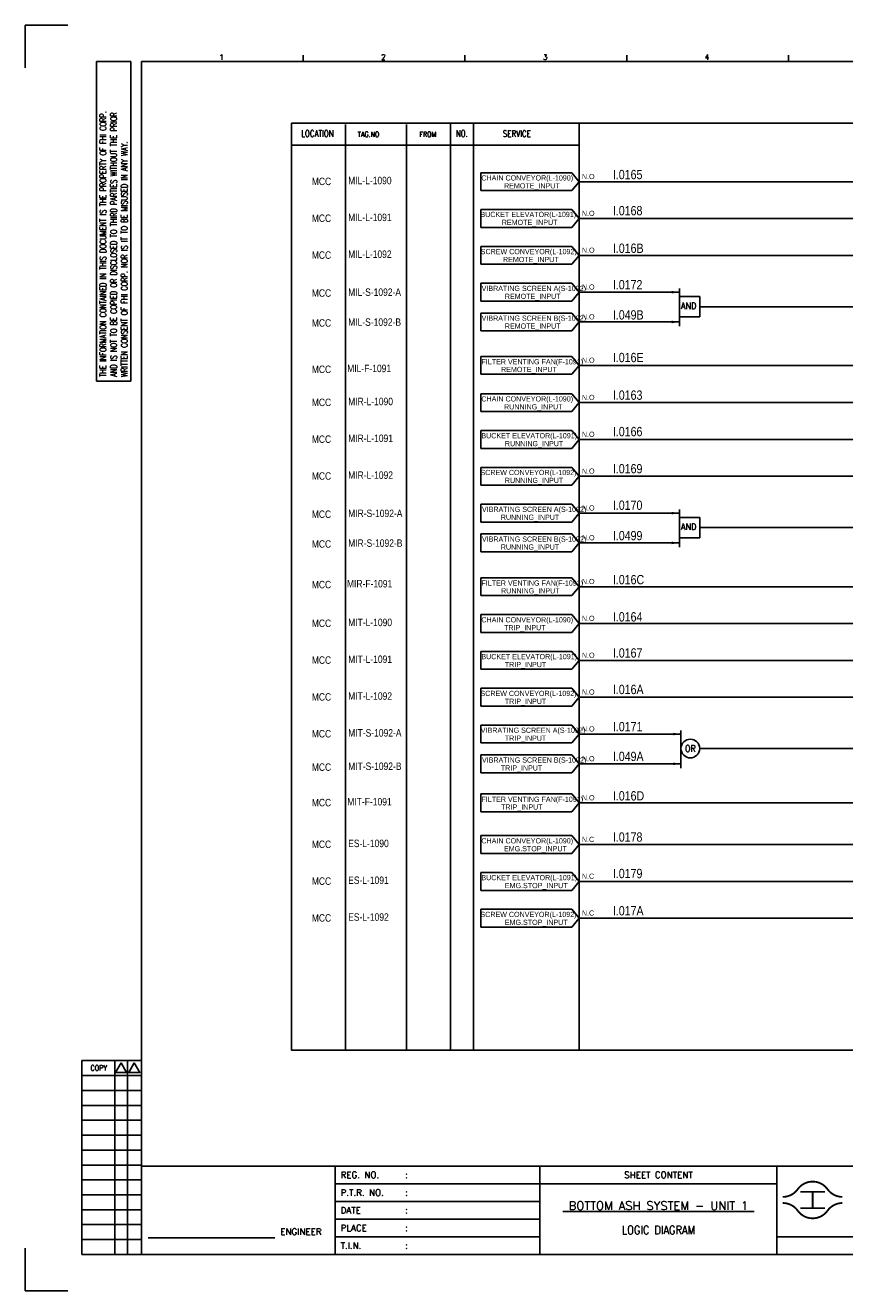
# Model space of a CAD drawing. Extents: x 2608 to 3574, y -666 to 16.
# Tile 1 of 3: x 2608 to 3050, y -666 to 16. Entities that reach past the tile are written whole.
import ezdxf
from ezdxf.enums import TextEntityAlignment as Align
from ezdxf.lldxf.tags import DXFTag

# ---------------------------------------------------------------- set-up
doc = ezdxf.new("R2010")
doc.units = 0
doc.header["$MEASUREMENT"] = 0
for name, color, linetype in [('CON', 4, 'Continuous'), ('DCS', 7, 'Continuous'), ('DIM', 3, 'Continuous'), ('HID', 2, 'HIDDEN'), ('TEXT', 7, 'Continuous'), ('圖框CON', 4, 'Continuous'), ('圖框DIM', 3, 'Continuous'), ('框線', 6, 'Continuous')]:
    doc.layers.add(name, color=color, linetype=linetype)
doc.styles.add('DAYUKP', font='complex', dxfattribs={"bigfont": 'DAYUKP.SHX'})
doc.styles.add('E4', font='simplex.shx', dxfattribs={"height": 4})
doc.styles.add('ROMANS', font='romans', dxfattribs={"width": 0.8})
doc.styles.add('style3', font='ARIALN.TTF')
tags = doc.linetypes.add('HIDDEN', pattern=[4, 1.5, -1, 1.5]).pattern_tags.tags
tags[8:9] = [DXFTag(74, 4), DXFTag(75, 0), DXFTag(340, '0'), DXFTag(46, 1.0), DXFTag(50, 0.0), DXFTag(44, 0.0), DXFTag(45, 0.0)]
tags[6:7] = [DXFTag(74, 4), DXFTag(75, 0), DXFTag(340, '0'), DXFTag(46, 1.0), DXFTag(50, 0.0), DXFTag(44, 0.0), DXFTag(45, 0.0)]
tags[4:5] = [DXFTag(74, 4), DXFTag(75, 0), DXFTag(340, '0'), DXFTag(46, 1.0), DXFTag(50, 0.0), DXFTag(44, 0.0), DXFTag(45, 0.0)]

# ---------------------------------------------------------------- blocks, each defined once
blk = doc.blocks.new('Sht_Cont_T3')
at = {"layer": 'TEXT', "color": 3, "linetype": 'Continuous', "style": 'E4'}
for tag, p in [('$SHT_CONT_L1$', (55.63, 24.91)), ('$SHT_CONT_L2$', (55.63, 16.61)), ('$SHT_CONT_L3$', (55.63, 8.3))]:
    blk.add_attdef(tag, text='', height=4, dxfattribs=at).set_placement(p, align=Align.MIDDLE)
blk = doc.blocks.new('LEADER')
at = {"layer": 'CON'}
blk.add_solid([(0.85, -0.57), (0.85, -1.57), (3.85, -1.07)], dxfattribs=at)
blk = doc.blocks.new('1')
at = {"ltscale": 500, "const_width": 0.99}
blk.add_lwpolyline([(1686.83, 57.65, -0.241531), (1678.79, 61.78, 0.512989), (1662.7, 61.78, -0.241531), (1654.66, 57.65, -0.241531)], format="xyb", dxfattribs=at)
at = {"const_width": 0.99}
blk.add_lwpolyline([(1686.83, 54.35, 0.241531), (1678.79, 50.22, -0.512989), (1662.7, 50.22, 0.241531), (1654.66, 54.35, 0.241531)], format="xyb", dxfattribs=at)
at = {"ltscale": 500, "const_width": 0.99}
for points in [[(1664.14, 60.4), (1677.35, 60.4)], [(1670.74, 60.4), (1670.74, 51.6)], [(1664.14, 51.6), (1677.35, 51.6)]]:
    blk.add_lwpolyline(points, dxfattribs=at)
at = {"layer": 'CON'}
for points in [[(1523.67, 26.6), (1523.67, 74.29)], [(1651.45, 26.6), (1651.45, 74.29)]]:
    blk.add_lwpolyline(points, dxfattribs=at)
at = {"layer": 'CON', "ltscale": 500}
for points in [[(1523.67, 64.75), (1413.11, 64.75)], [(1651.45, 64.75), (1523.67, 64.75)], [(1523.67, 55.22), (1413.11, 55.22)], [(1523.67, 45.69), (1413.11, 45.69)], [(1523.67, 36.15), (1413.11, 36.15)]]:
    blk.add_lwpolyline(points, dxfattribs=at)
at = {"layer": 'Defpoints'}
for points in [[(1268.99, 689.33), (1246.02, 689.33), (1246.02, 666.36)], [(1268.99, 7.08), (1246.02, 7.08), (1246.02, 30.05)]]:
    blk.add_lwpolyline(points, dxfattribs=at)
at = {"layer": 'DIM'}
for p, q in [((1276.46, 131.12), (1276.46, 26.6)), ((1276.46, 131.12), (1308.62, 131.12)), ((1294.26, 26.6), (1294.26, 131.12)), ((1301.15, 26.6), (1301.15, 131.12)), ((1276.46, 123.08), (1308.62, 123.08)), ((1276.46, 115.04), (1308.62, 115.04)), ((1276.46, 107), (1308.62, 107)), ((1276.46, 98.96), (1308.62, 98.96)), ((1276.46, 90.92), (1308.62, 90.92)), ((1276.46, 82.88), (1308.62, 82.88)), ((1276.46, 74.84), (1308.62, 74.84)), ((1276.46, 66.8), (1308.62, 66.8)), ((1276.46, 58.76), (1308.62, 58.76)), ((1276.46, 50.72), (1308.62, 50.72)), ((1276.46, 42.68), (1308.62, 42.68)), ((1276.46, 34.64), (1308.62, 34.64)), ((1276.46, 26.6), (1308.62, 26.6))]:
    blk.add_line(p, q, dxfattribs=at)
for points in [[(1297.7, 129.98), (1294.72, 124.81), (1300.69, 124.81)], [(1304.83, 129.98), (1301.84, 124.81), (1307.81, 124.81)]]:
    blk.add_lwpolyline(points, close=True, dxfattribs=at)
at = {"layer": '圖框CON'}
for p, q in [((1284.5, 669.81), (1302.87, 669.81)), ((1284.5, 497.52), (1284.5, 669.81)), ((1302.87, 497.52), (1302.87, 669.81)), ((1395.91, 669.85), (1395.91, 673.29)), ((1483.2, 669.85), (1483.2, 673.29)), ((1570.49, 669.85), (1570.49, 673.29)), ((1657.78, 669.85), (1657.78, 673.29)), ((1284.5, 497.52), (1302.87, 497.52))]:
    blk.add_line(p, q, dxfattribs=at)
for points in [[(1413.11, 26.6), (1413.11, 74.29)], [(1828.89, 36.15), (1802.67, 36.15), (1651.45, 36.15)]]:
    blk.add_lwpolyline(points, dxfattribs=at)
at = {"layer": '圖框DIM'}
blk.add_line((1312.36, 35.55), (1380.65, 35.55), dxfattribs=at)
at = {"layer": '框線'}
for p, q in [((1308.62, 669.81), (1308.62, 26.6)), ((2181.53, 669.81), (1308.62, 669.81)), ((2181.53, 74.29), (1308.62, 74.29)), ((2181.53, 26.6), (1308.62, 26.6))]:
    blk.add_line(p, q, dxfattribs=at)
at = {"style": 'DAYUKP'}
for s, p in [('1', (1350.64, 670.78)), ('2', (1437.93, 670.78)), ('3', (1525.22, 670.78)), ('4', (1612.51, 670.78))]:
    blk.add_text(s, height=2.87, dxfattribs=at).set_placement(p)
at = {"layer": 'DIM', "style": 'ROMANS', "width": 0.75}
for s, p in [('THE INFORMATION CONTAINED IN THIS DOCUMENT IS THE PROPERTY OF FHI CORP.', (1287.94, 499.82)), ('AND IS NOT TO BE COPIED OR DISCLOSED TO THIRD PARTIES WITHOUT THE PRIOR', (1293.68, 499.82)), ('WRITTEN CONSENT OF FHI CORP. NOR IS IT TO BE MISUSED IN ANY WAY.', (1299.43, 499.82))]:
    blk.add_text(s, height=3.4457, rotation=90, dxfattribs=at).set_placement(p, align=Align.MIDDLE_LEFT)
at = {"layer": 'DIM', "style": 'ROMANS', "width": 0.8}
blk.add_text('COPY', height=2.871, dxfattribs=at).set_placement((1285.64, 127.16), align=Align.MIDDLE)
at = {"layer": 'HID', "ltscale": 500, "style": 'ROMANS'}
for s, height, p in [('REG. NO.', 3.446, (1416.1, 69.52)), (':', 3.45, (1450.9, 69.52)), ('P.T.R. NO.', 3.446, (1416.1, 59.99)), (':', 3.45, (1450.9, 59.99)), ('DATE', 3.446, (1416.1, 50.45)), (':', 3.45, (1450.9, 50.45)), ('PLACE', 3.446, (1416.1, 40.92)), (':', 3.45, (1450.9, 40.92)), ('T.I.N.', 3.446, (1416.1, 31.37)), (':', 3.45, (1450.9, 31.39))]:
    blk.add_text(s, height=height, dxfattribs=at).set_placement(p, align=Align.MIDDLE_LEFT)
blk.add_text('SHEET CONTENT', height=3.4457, dxfattribs=at).set_placement((1587.56, 69.52), align=Align.MIDDLE)
at = {"layer": 'HID', "style": 'ROMANS'}
blk.add_text('ENGINEER', height=3.446, dxfattribs=at).set_placement((1394.71, 37.18), align=Align.CENTER)

msp = doc.modelspace()

# ---------------------------------------------------------------- linework, layer by layer
at = {"layer": 'CON', "color": 6}
for p, q in [((2902.89, -63.65), (2853.76, -63.65)), ((2853.76, -63.65), (2853.76, -73.29)), ((2906.79, -68.47), (2902.89, -63.65)), ((2853.76, -73.29), (2902.89, -73.29)), ((2906.79, -68.47), (2902.89, -73.29)), ((2902.89, -83.52), (2853.76, -83.52)), ((2853.76, -83.52), (2853.76, -93.15)), ((2906.79, -88.34), (2902.89, -83.52)), ((2906.79, -88.34), (2902.89, -93.15)), ((2853.76, -93.15), (2902.89, -93.15)), ((2902.89, -103.37), (2853.76, -103.37)), ((2853.76, -103.37), (2853.76, -113.01)), ((2906.79, -108.19), (2902.89, -103.37)), ((2906.79, -108.19), (2902.89, -113.01)), ((2853.76, -113.01), (2902.89, -113.01)), ((2902.89, -123.23), (2853.76, -123.23)), ((2853.76, -123.23), (2853.76, -132.86)), ((2906.79, -128.04), (2902.89, -123.23)), ((2906.79, -128.04), (2902.89, -132.86)), ((2961, -126.14), (2961, -146.37)), ((2853.76, -132.86), (2902.89, -132.86)), ((2971.86, -130.38), (2961, -130.38)), ((2961, -141.34), (2961, -130.38)), ((2971.86, -141.34), (2971.86, -130.38)), ((2853.76, -139.28), (2853.76, -148.91)), ((2902.89, -139.28), (2853.76, -139.28)), ((2906.79, -144.09), (2902.89, -139.28)), ((2971.86, -141.34), (2961, -141.34)), ((2853.76, -148.91), (2902.89, -148.91)), ((2906.79, -144.09), (2902.89, -148.91)), ((2902.89, -162.68), (2853.76, -162.68)), ((2853.76, -162.68), (2853.76, -172.31)), ((2906.79, -167.5), (2902.89, -162.68)), ((2906.79, -167.5), (2902.89, -172.31)), ((2853.76, -172.31), (2902.89, -172.31)), ((2902.89, -182.78), (2853.76, -182.78)), ((2853.76, -182.78), (2853.76, -192.42)), ((2906.79, -187.6), (2902.89, -182.78)), ((2906.79, -187.6), (2902.89, -192.42)), ((2853.76, -192.42), (2902.89, -192.42)), ((2902.89, -202.64), (2853.76, -202.64)), ((2853.76, -202.64), (2853.76, -212.27)), ((2906.79, -207.45), (2902.89, -202.64)), ((2906.79, -207.45), (2902.89, -212.27)), ((2853.76, -212.27), (2902.89, -212.27)), ((2902.89, -222.49), (2853.76, -222.49)), ((2853.76, -222.49), (2853.76, -232.12)), ((2906.79, -227.3), (2902.89, -222.49)), ((2906.79, -227.3), (2902.89, -232.12)), ((2853.76, -232.12), (2902.89, -232.12)), ((2902.89, -242.34), (2853.76, -242.34)), ((2853.76, -242.34), (2853.76, -251.97)), ((2906.79, -247.16), (2902.89, -242.34)), ((2961, -245.26), (2961, -265.49)), ((2853.76, -251.97), (2902.89, -251.97)), ((2906.79, -247.16), (2902.89, -251.97)), ((2961, -260.46), (2961, -249.5)), ((2971.86, -249.5), (2961, -249.5)), ((2971.86, -249.5), (2971.86, -260.46)), ((2853.76, -258.39), (2853.76, -268.03)), ((2902.89, -258.39), (2853.76, -258.39)), ((2906.79, -263.21), (2902.89, -258.39)), ((2906.79, -263.21), (2902.89, -268.03)), ((2971.86, -260.46), (2961, -260.46)), ((2853.76, -268.03), (2902.89, -268.03)), ((2902.89, -282), (2853.76, -282)), ((2853.76, -282), (2853.76, -291.63)), ((2906.79, -286.82), (2902.89, -282)), ((2853.76, -291.63), (2902.89, -291.63)), ((2906.79, -286.82), (2902.89, -291.63)), ((2853.76, -301.9), (2853.76, -311.53)), ((2902.89, -301.9), (2853.76, -301.9)), ((2906.79, -306.71), (2902.89, -301.9)), ((2906.79, -306.71), (2902.89, -311.53)), ((2853.76, -311.53), (2902.89, -311.53)), ((2853.76, -321.75), (2853.76, -331.38)), ((2902.89, -321.75), (2853.76, -321.75)), ((2906.79, -326.57), (2902.89, -321.75)), ((2906.79, -326.57), (2902.89, -331.38)), ((2853.76, -331.38), (2902.89, -331.38)), ((2853.76, -341.6), (2853.76, -351.24)), ((2902.89, -341.6), (2853.76, -341.6)), ((2906.79, -346.42), (2902.89, -341.6)), ((2906.79, -346.42), (2902.89, -351.24)), ((2853.76, -351.24), (2902.89, -351.24)), ((2853.76, -361.46), (2853.76, -371.09)), ((2902.89, -361.46), (2853.76, -361.46)), ((2906.79, -366.27), (2902.89, -361.46)), ((2906.79, -366.27), (2902.89, -371.09)), ((2961.78, -364.37), (2961.78, -384.6)), ((2853.76, -371.09), (2902.89, -371.09)), ((2961.78, -379.57), (2961.78, -368.61)), ((2902.89, -377.51), (2853.76, -377.51)), ((2853.76, -377.51), (2853.76, -387.14)), ((2906.79, -382.32), (2902.89, -377.51)), ((2853.76, -387.14), (2902.89, -387.14)), ((2906.79, -382.32), (2902.89, -387.14)), ((2853.76, -398.58), (2853.76, -408.22)), ((2902.89, -398.58), (2853.76, -398.58)), ((2906.79, -403.4), (2902.89, -398.58)), ((2853.76, -408.22), (2902.89, -408.22)), ((2906.79, -403.4), (2902.89, -408.22)), ((2902.89, -421.06), (2853.76, -421.06)), ((2853.76, -421.06), (2853.76, -430.69)), ((2906.79, -425.87), (2902.89, -421.06)), ((2906.79, -425.87), (2902.89, -430.69)), ((2853.76, -430.69), (2902.89, -430.69)), ((2902.89, -440.91), (2853.76, -440.91)), ((2853.76, -440.91), (2853.76, -450.54)), ((2906.79, -445.73), (2902.89, -440.91)), ((2906.79, -445.73), (2902.89, -450.54)), ((2853.76, -450.54), (2902.89, -450.54)), ((2902.89, -460.76), (2853.76, -460.76)), ((2853.76, -460.76), (2853.76, -470.4)), ((2906.79, -465.58), (2902.89, -460.76)), ((2853.76, -470.4), (2902.89, -470.4)), ((2906.79, -465.58), (2902.89, -470.4))]:
    msp.add_line(p, q, dxfattribs=at)
at = {"layer": 'CON'}
for p, q in [((2906.79, -68.47), (3351.99, -68.47)), ((2906.79, -88.34), (3351.99, -88.34)), ((2906.79, -108.19), (3351.99, -108.19)), ((2906.79, -128.04), (2961, -128.04)), ((2971.86, -135.86), (3351.99, -135.86)), ((2906.79, -144.09), (2961, -144.09)), ((2906.79, -167.5), (3351.99, -167.5)), ((2906.79, -187.6), (3351.99, -187.6)), ((2906.79, -207.45), (3351.99, -207.45)), ((2906.79, -227.3), (3351.99, -227.3)), ((2906.79, -247.16), (2961, -247.16)), ((2971.86, -254.98), (3351.99, -254.98)), ((2906.79, -263.21), (2961, -263.21)), ((2906.79, -286.82), (3351.99, -286.82)), ((2906.79, -306.71), (3351.99, -306.71)), ((2906.79, -326.57), (3351.99, -326.57)), ((2906.79, -346.42), (3351.99, -346.42)), ((2906.79, -366.27), (2961.78, -366.27)), ((2971.86, -374.09), (3351.99, -374.09)), ((2906.79, -382.32), (2961.78, -382.32)), ((2906.79, -403.4), (3351.99, -403.4)), ((2906.79, -425.87), (3351.99, -425.87)), ((2906.79, -445.73), (3351.99, -445.73)), ((2906.79, -465.58), (3351.99, -465.58))]:
    msp.add_line(p, q, dxfattribs=at)
msp.add_lwpolyline([(2751.74, -36.92), (3465.74, -36.92), (3465.74, -536.72), (2751.74, -536.72)], close=True, dxfattribs=at)
at = {"layer": 'CON', "color": 6}
msp.add_circle((2966.82, -374.09), 5.04, dxfattribs=at)
at = {"layer": 'HID'}
for p, q in [((2780.79, -37.62), (2780.79, -536.72)), ((2813.71, -37.62), (2813.71, -536.72)), ((2837.43, -36.92), (2837.43, -536.74)), ((2849.86, -36.92), (2849.86, -536.74)), ((2906.79, -36.92), (2906.79, -536.72)), ((2751.74, -48.82), (2906.79, -48.82))]:
    msp.add_line(p, q, dxfattribs=at)

# ---------------------------------------------------------------- block references
msp.add_blockref('1', (1362.05, -673.48))
at = {"layer": 'CON', "xscale": 1.400000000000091, "yscale": 1.400000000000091, "zscale": 1.400000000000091}
for p in [(2955.61, -126.55), (2955.61, -142.6), (2955.61, -245.67), (2955.61, -261.72), (2956.39, -364.78), (2956.39, -380.83)]:
    msp.add_blockref('LEADER', p, dxfattribs=at)
at = {"layer": 'TEXT', "color": 0}
ref = msp.add_blockref('Sht_Cont_T3', (2885.72, -646.87), dxfattribs=dict(at, xscale=1.148576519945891, yscale=1.148576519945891, zscale=1.148576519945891))
ref.add_attrib('$SHT_CONT_L1$', '%%U BOTTOM ASH SYSTEM - UNIT 1 ', dxfattribs={"color": 3, "linetype": 'Continuous', "height": 4.5943, "style": 'E4'}).set_placement((2949.61, -618.26), align=Align.TOP_CENTER)
ref.add_attrib('$SHT_CONT_L3$', 'LOGIC DIAGRAM', dxfattribs={"color": 3, "linetype": 'Continuous', "height": 4.5943, "style": 'E4', "width": 0.85}).set_placement((2949.61, -637.34), align=Align.BOTTOM_CENTER)

# ---------------------------------------------------------------- texts
at = {"layer": 'CON', "style": 'ROMANS'}
for s, width, p in [('LOCATION', 0.8, (2765.66, -42.52)), ('NO.', 0.8, (2843.56, -42.52)), ('SERVICE', 0.8, (2873.21, -42.59)), ('OR', 0.9, (2966.82, -374.09))]:
    msp.add_text(s, height=3.5, dxfattribs=dict(at, width=width)).set_placement(p, align=Align.MIDDLE)
for s, height, width, p in [('TAG.NO', 2.8, 0.8, (2787.4, -45.17)), ('FROM', 2.8, 0.8, (2820.65, -45.17)), ('AND', 3.5, 0.9, (2961.79, -138.18)), ('AND', 3.5, 0.9, (2961.79, -257.29))]:
    msp.add_text(s, height=height, dxfattribs=dict(at, width=width)).set_placement(p, align=Align.BOTTOM_LEFT)
at = {"layer": 'CON', "style": 'style3'}
for p in [(2762.63, -68.29), (2762.63, -88.16), (2762.63, -108.03), (2762.63, -128.5), (2762.63, -144.63), (2762.63, -169.61), (2762.63, -187.44), (2762.63, -207.29), (2762.63, -227.14), (2762.63, -247.74), (2762.63, -263.8), (2762.63, -285.69), (2762.63, -306.55), (2762.63, -326.4), (2762.63, -346.26), (2762.63, -366.11), (2762.63, -384.11), (2762.63, -403.24), (2762.63, -425.71), (2762.63, -445.56), (2762.63, -465.42)]:
    msp.add_text('MCC', height=4, dxfattribs=at).set_placement(p, align=Align.MIDDLE_LEFT)
for s, p in [('MIL-L-1090', (2782.24, -69.83)), ('MIL-L-1091', (2782.24, -89.7)), ('MIL-L-1092', (2782.24, -109.55)), ('MIL-S-1092-A', (2782.24, -130.03)), ('MIL-S-1092-B', (2782.24, -146.16)), ('MIL-F-1091', (2781.73, -171.14)), ('MIR-L-1090', (2782.24, -188.96)), ('MIR-L-1091', (2782.24, -208.82)), ('MIR-L-1092', (2782.24, -228.67)), ('MIR-S-1092-A', (2782.24, -249.27)), ('MIR-S-1092-B', (2782.24, -265.32)), ('MIR-F-1091', (2781.59, -287.22)), ('MIT-L-1090', (2782.24, -308.08)), ('MIT-L-1091', (2782.24, -327.93)), ('MIT-L-1092', (2782.24, -347.78)), ('MIT-S-1092-A', (2782.24, -367.64)), ('MIT-S-1092-B', (2782.24, -385.63)), ('MIT-F-1091', (2781.78, -404.76)), ('ES-L-1090', (2782.24, -427.24)), ('ES-L-1091', (2782.24, -447.09)), ('ES-L-1092', (2782.24, -466.94))]:
    msp.add_text(s, height=4, dxfattribs=at).set_placement(p)
for s, p in [('CHAIN CONVEYOR(L-1090)', (2854.11, -68.66)), ('N.O', (2908.34, -67.91)), ('REMOTE_INPUT', (2866.32, -72.93)), ('BUCKET ELEVATOR(L-1091)', (2853.6, -88.36)), ('N.O', (2908.34, -87.78)), ('REMOTE_INPUT', (2865.09, -92.63)), ('SCREW CONVEYOR(L-1092)', (2853.75, -108.38)), ('REMOTE_INPUT', (2865.75, -112.65)), ('N.O', (2908.34, -107.63)), ('VIBRATING SCREEN A(S-1092)', (2854.24, -128.23)), ('REMOTE_INPUT', (2866.75, -132.5)), ('N.O', (2908.34, -127.49)), ('VIBRATING SCREEN B(S-1092)', (2854.24, -144.28)), ('N.O', (2908.34, -143.54)), ('REMOTE_INPUT', (2866.75, -148.55)), ('N.O', (2908.34, -166.94)), ('FILTER VENTING FAN(F-1091)', (2854.15, -167.78)), ('REMOTE_INPUT', (2864.73, -171.95)), ('CHAIN CONVEYOR(L-1090)', (2854.11, -187.79)), ('N.O', (2908.34, -187.04)), ('RUNNING_INPUT', (2866.32, -192.06)), ('BUCKET ELEVATOR(L-1091)', (2854.11, -207.64)), ('N.O', (2908.34, -206.9)), ('RUNNING_INPUT', (2866.75, -211.91)), ('SCREW CONVEYOR(L-1092)', (2853.6, -227.49)), ('N.O', (2908.34, -226.75)), ('RUNNING_INPUT', (2866.75, -231.76)), ('VIBRATING SCREEN A(S-1092)', (2854.4, -247.34)), ('N.O', (2908.34, -246.6)), ('RUNNING_INPUT', (2864.58, -251.62)), ('N.O', (2908.34, -262.65)), ('VIBRATING SCREEN B(S-1092)', (2854.4, -263.4)), ('RUNNING_INPUT', (2864.58, -267.67)), ('FILTER VENTING FAN(F-1091)', (2854.15, -287.1)), ('N.O', (2908.34, -286.26)), ('RUNNING_INPUT', (2864.73, -291.28)), ('CHAIN CONVEYOR(L-1090)', (2854.11, -306.9)), ('N.O', (2908.34, -306.16)), ('TRIP_INPUT', (2866.32, -311.17)), ('BUCKET ELEVATOR(L-1091)', (2854.11, -326.75)), ('TRIP_INPUT', (2866.75, -331.03)), ('N.O', (2908.34, -326.01)), ('SCREW CONVEYOR(L-1092)', (2853.6, -346.61)), ('TRIP_INPUT', (2866.75, -350.88)), ('N.O', (2908.34, -345.86)), ('VIBRATING SCREEN A(S-1092)', (2853.78, -366.46)), ('TRIP_INPUT', (2866.75, -370.73)), ('N.O', (2908.34, -365.72)), ('N.O', (2908.34, -365.72)), ('VIBRATING SCREEN B(S-1092)', (2854.4, -382.51)), ('N.O', (2908.34, -381.77)), ('TRIP_INPUT', (2864.58, -386.78)), ('FILTER VENTING FAN(F-1091)', (2854.15, -403.69)), ('N.O', (2908.34, -402.85)), ('TRIP_INPUT', (2864.73, -407.86)), ('CHAIN CONVEYOR(L-1090)', (2854.11, -426.06)), ('N.C', (2908.34, -425.32)), ('EMG.STOP_INPUT', (2866.32, -430.33)), ('BUCKET ELEVATOR(L-1091)', (2854.11, -445.91)), ('N.C', (2908.34, -445.17)), ('EMG.STOP_INPUT', (2866.75, -450.19)), ('SCREW CONVEYOR(L-1092)', (2853.6, -465.77)), ('N.C', (2908.34, -465.02)), ('EMG.STOP_INPUT', (2866.75, -470.04))]:
    msp.add_text(s, height=2.8, dxfattribs=at).set_placement(p, align=Align.BOTTOM_LEFT)
at = {"layer": 'DCS', "linetype": 'ByBlock', "style": 'style3'}
for s, p in [('I.0165', (2925.04, -67.11)), ('I.0168', (2925.04, -86.57)), ('I.016B', (2925.04, -106.84)), ('I.0172', (2925.04, -126.48)), ('I.049B', (2925.04, -142.77)), ('I.016E', (2925.04, -165.75)), ('I.0163', (2925.04, -186.03)), ('I.0166', (2925.04, -205.69)), ('I.0169', (2925.04, -225.71)), ('I.0170', (2925.04, -245.39)), ('I.0499', (2925.04, -261.79)), ('I.016C', (2925.04, -285.52)), ('I.0164', (2925.04, -305.58)), ('I.0167', (2925.04, -325.04)), ('I.016A', (2925.04, -344.73)), ('I.0171', (2925.04, -364.77)), ('I.049A', (2925.04, -380.83)), ('I.016D', (2925.04, -402.08)), ('I.0178', (2925.04, -424.3)), ('I.0179', (2925.04, -443.97)), ('I.017A', (2925.04, -464.05))]:
    msp.add_text(s, height=5, dxfattribs=at).set_placement(p)

doc.saveas('drawing.dxf')
